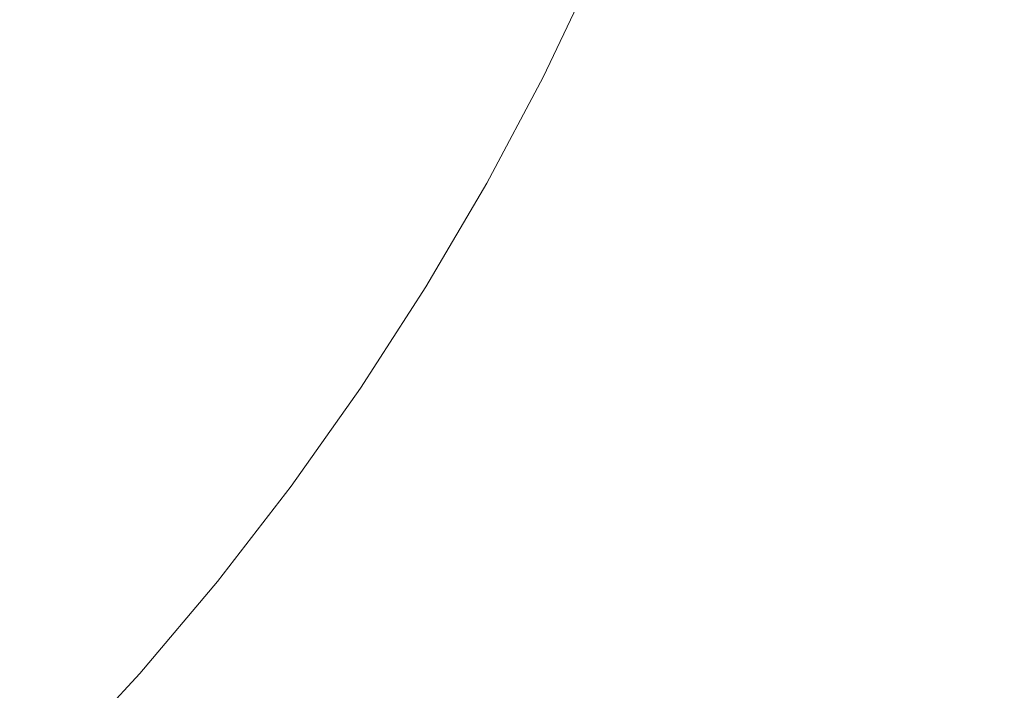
# Model space of a CAD drawing. Header units: centimetres. Extents: x -26 to 27.3, y -23.4 to -21.6.
# Tile 134 of 206: x 9.4218 to 9.526, y -23.0599 to -22.9889. Entities that reach past the tile are written whole.
import ezdxf

# ---------------------------------------------------------------- set-up
doc = ezdxf.new("R2010")
doc.units = ezdxf.units.CM
doc.header["$LTSCALE"] = 2.54
doc.layers.add('Lucido design-1', color=7, linetype='Continuous')

# ---------------------------------------------------------------- blocks, each defined once
blk = doc.blocks.new('Gruppo-4-1')
at = {"color": 7, "linetype": 'Continuous', "lineweight": 9}
blk.add_3dface([(-25.89065, -21.65989, -9.38199), (-25.89065, -23.25989, -9.38199), (27.20935, -23.25989, -9.38199), (27.20935, -21.65989, -9.38199)], dxfattribs=at)
for points, invisible_edges in [([(27.20935, -21.65989, -10.18199), (27.20935, -23.25989, -10.18199), (9.34441, -23.12777, -10.18199), (9.35566, -23.12179, -10.18199)], 10), ([(9.35566, -23.12179, -10.18199), (9.36665, -23.11535, -10.18199), (27.20935, -21.65989, -10.18199)], 10), ([(27.20935, -21.65989, -10.18199), (9.36665, -23.11535, -10.18199), (9.37735, -23.10844, -10.18199)], 9), ([(27.20935, -21.65989, -10.18199), (9.37735, -23.10844, -10.18199), (9.38774, -23.10109, -10.18199)], 9), ([(9.38774, -23.10109, -10.18199), (9.39782, -23.0933, -10.18199), (27.20935, -21.65989, -10.18199)], 10), ([(27.20935, -21.65989, -10.18199), (9.39782, -23.0933, -10.18199), (9.40756, -23.08509, -10.18199)], 9), ([(9.40756, -23.08509, -10.18199), (9.41693, -23.07647, -10.18199), (27.20935, -21.65989, -10.18199)], 10), ([(9.41693, -23.07647, -10.18199), (9.42594, -23.06747, -10.18199), (27.20935, -21.65989, -10.18199)], 10), ([(27.20935, -21.65989, -10.18199), (9.42594, -23.06747, -10.18199), (9.43455, -23.05809, -10.18199)], 9), ([(9.43455, -23.05809, -10.18199), (9.44276, -23.04835, -10.18199), (27.20935, -21.65989, -10.18199)], 10), ([(27.20935, -21.65989, -10.18199), (9.44276, -23.04835, -10.18199), (9.45055, -23.03828, -10.18199)], 9), ([(27.20935, -21.65989, -10.18199), (9.45055, -23.03828, -10.18199), (9.45791, -23.02788, -10.18199)], 9), ([(27.20935, -21.65989, -10.18199), (9.45791, -23.02788, -10.18199), (9.46481, -23.01718, -10.18199)], 9), ([(9.46481, -23.01718, -10.18199), (9.47126, -23.0062, -10.18199), (27.20935, -21.65989, -10.18199)], 10), ([(27.20935, -21.65989, -10.18199), (9.47126, -23.0062, -10.18199), (9.47723, -22.99495, -10.18199)], 9), ([(27.20935, -21.65989, -10.18199), (9.47723, -22.99495, -10.18199), (9.48272, -22.98346, -10.18199)], 9), ([(9.47123, -22.97827, -10.18119), (9.46597, -22.98927, -10.18119), (9.46232, -22.98743, -10.18059), (9.46751, -22.97658, -10.18059)], 15), ([(9.47498, -22.97996, -10.18163), (9.46965, -22.99113, -10.18163), (9.46597, -22.98927, -10.18119), (9.47123, -22.97827, -10.18119)], 15), ([(9.44806, -22.98024, -10.17651), (9.44274, -22.99027, -10.17651), (9.43937, -22.98838, -10.17508), (9.44461, -22.9785, -10.17508)], 15), ([(9.42651, -22.9812, -10.16785), (9.42116, -22.9903, -10.16785), (9.4182, -22.98848, -10.16568), (9.42347, -22.9795, -10.16568)], 15), ([(9.45156, -22.98201, -10.17777), (9.44616, -22.99218, -10.17777), (9.44274, -22.99027, -10.17651), (9.44806, -22.98024, -10.17651)], 15), ([(9.47875, -22.98166, -10.1819), (9.47334, -22.99299, -10.1819), (9.46965, -22.99113, -10.18163), (9.47498, -22.97996, -10.18163)], 15), ([(9.42962, -22.98294, -10.16988), (9.4242, -22.99217, -10.16988), (9.42116, -22.9903, -10.16785), (9.42651, -22.9812, -10.16785)], 15), ([(9.45511, -22.9838, -10.17887), (9.44963, -22.99412, -10.17887), (9.44616, -22.99218, -10.17777), (9.45156, -22.98201, -10.17777)], 15), ([(9.48272, -22.98346, -10.18199), (9.47723, -22.99495, -10.18199), (9.47334, -22.99299, -10.1819), (9.47875, -22.98166, -10.1819)], 14), ([(9.4328, -22.98471, -10.17177), (9.4273, -22.99408, -10.17177), (9.4242, -22.99217, -10.16988), (9.42962, -22.98294, -10.16988)], 15), ([(9.4587, -22.98561, -10.17981), (9.45314, -22.99608, -10.17981), (9.44963, -22.99412, -10.17887), (9.45511, -22.9838, -10.17887)], 15), ([(9.43605, -22.98653, -10.1735), (9.43047, -22.99604, -10.1735), (9.4273, -22.99408, -10.17177), (9.4328, -22.98471, -10.17177)], 15), ([(9.46232, -22.98743, -10.18059), (9.45668, -22.99805, -10.18059), (9.45314, -22.99608, -10.17981), (9.4587, -22.98561, -10.17981)], 15), ([(9.43937, -22.98838, -10.17508), (9.43371, -22.99803, -10.17508), (9.43047, -22.99604, -10.1735), (9.43605, -22.98653, -10.1735)], 15), ([(9.46597, -22.98927, -10.18119), (9.46025, -23.00005, -10.18119), (9.45668, -22.99805, -10.18059), (9.46232, -22.98743, -10.18059)], 15), ([(9.44274, -22.99027, -10.17651), (9.437, -23.00005, -10.17651), (9.43371, -22.99803, -10.17508), (9.43937, -22.98838, -10.17508)], 15), ([(9.46965, -22.99113, -10.18163), (9.46384, -23.00205, -10.18163), (9.46025, -23.00005, -10.18119), (9.46597, -22.98927, -10.18119)], 15), ([(9.4242, -22.99217, -10.16988), (9.41839, -23.00117, -10.16988), (9.41544, -22.99918, -10.16785), (9.42116, -22.9903, -10.16785)], 15), ([(9.44616, -22.99218, -10.17777), (9.44033, -23.00211, -10.17777), (9.437, -23.00005, -10.17651), (9.44274, -22.99027, -10.17651)], 15), ([(9.47334, -22.99299, -10.1819), (9.46745, -23.00407, -10.1819), (9.46384, -23.00205, -10.18163), (9.46965, -22.99113, -10.18163)], 15), ([(9.4273, -22.99408, -10.17177), (9.42141, -23.00321, -10.17177), (9.41839, -23.00117, -10.16988), (9.4242, -22.99217, -10.16988)], 15), ([(9.44963, -22.99412, -10.17887), (9.44372, -23.00419, -10.17887), (9.44033, -23.00211, -10.17777), (9.44616, -22.99218, -10.17777)], 15), ([(9.47723, -22.99495, -10.18199), (9.47126, -23.0062, -10.18199), (9.46745, -23.00407, -10.1819), (9.47334, -22.99299, -10.1819)], 14), ([(9.43047, -22.99604, -10.1735), (9.4245, -23.0053, -10.1735), (9.42141, -23.00321, -10.17177), (9.4273, -22.99408, -10.17177)], 15), ([(9.45314, -22.99608, -10.17981), (9.44714, -23.0063, -10.17981), (9.44372, -23.00419, -10.17887), (9.44963, -22.99412, -10.17887)], 15), ([(9.43371, -22.99803, -10.17508), (9.42764, -23.00743, -10.17508), (9.4245, -23.0053, -10.1735), (9.43047, -22.99604, -10.1735)], 15), ([(9.45668, -22.99805, -10.18059), (9.45059, -23.00843, -10.18059), (9.44714, -23.0063, -10.17981), (9.45314, -22.99608, -10.17981)], 15), ([(9.437, -23.00005, -10.17651), (9.43084, -23.00959, -10.17651), (9.42764, -23.00743, -10.17508), (9.43371, -22.99803, -10.17508)], 15), ([(9.46025, -23.00005, -10.18119), (9.45408, -23.01057, -10.18119), (9.45059, -23.00843, -10.18059), (9.45668, -22.99805, -10.18059)], 15), ([(9.44033, -23.00211, -10.17777), (9.43409, -23.01178, -10.17777), (9.43084, -23.00959, -10.17651), (9.437, -23.00005, -10.17651)], 15), ([(9.46384, -23.00205, -10.18163), (9.45758, -23.01273, -10.18163), (9.45408, -23.01057, -10.18119), (9.46025, -23.00005, -10.18119)], 15), ([(9.44372, -23.00419, -10.17887), (9.43738, -23.01401, -10.17887), (9.43409, -23.01178, -10.17777), (9.44033, -23.00211, -10.17777)], 15), ([(9.46745, -23.00407, -10.1819), (9.4611, -23.01489, -10.1819), (9.45758, -23.01273, -10.18163), (9.46384, -23.00205, -10.18163)], 15), ([(9.4245, -23.0053, -10.1735), (9.41813, -23.0143, -10.1735), (9.41514, -23.01208, -10.17177), (9.42141, -23.00321, -10.17177)], 15), ([(9.44714, -23.0063, -10.17981), (9.44071, -23.01626, -10.17981), (9.43738, -23.01401, -10.17887), (9.44372, -23.00419, -10.17887)], 15), ([(9.47126, -23.0062, -10.18199), (9.46481, -23.01718, -10.18199), (9.4611, -23.01489, -10.1819), (9.46745, -23.00407, -10.1819)], 14), ([(9.42764, -23.00743, -10.17508), (9.42118, -23.01656, -10.17508), (9.41813, -23.0143, -10.1735), (9.4245, -23.0053, -10.1735)], 15), ([(9.45059, -23.00843, -10.18059), (9.44407, -23.01853, -10.18059), (9.44071, -23.01626, -10.17981), (9.44714, -23.0063, -10.17981)], 15), ([(9.43084, -23.00959, -10.17651), (9.42429, -23.01885, -10.17651), (9.42118, -23.01656, -10.17508), (9.42764, -23.00743, -10.17508)], 15), ([(9.45408, -23.01057, -10.18119), (9.44746, -23.02082, -10.18119), (9.44407, -23.01853, -10.18059), (9.45059, -23.00843, -10.18059)], 15), ([(9.43409, -23.01178, -10.17777), (9.42744, -23.02119, -10.17777), (9.42429, -23.01885, -10.17651), (9.43084, -23.00959, -10.17651)], 15), ([(9.45758, -23.01273, -10.18163), (9.45087, -23.02312, -10.18163), (9.44746, -23.02082, -10.18119), (9.45408, -23.01057, -10.18119)], 15), ([(9.43738, -23.01401, -10.17887), (9.43064, -23.02355, -10.17887), (9.42744, -23.02119, -10.17777), (9.43409, -23.01178, -10.17777)], 15), ([(9.4611, -23.01489, -10.1819), (9.45429, -23.02544, -10.1819), (9.45087, -23.02312, -10.18163), (9.45758, -23.01273, -10.18163)], 15), ([(9.44071, -23.01626, -10.17981), (9.43387, -23.02594, -10.17981), (9.43064, -23.02355, -10.17887), (9.43738, -23.01401, -10.17887)], 15), ([(9.46481, -23.01718, -10.18199), (9.45791, -23.02788, -10.18199), (9.45429, -23.02544, -10.1819), (9.4611, -23.01489, -10.1819)], 14), ([(9.42429, -23.01885, -10.17651), (9.41735, -23.02783, -10.17651), (9.41434, -23.02541, -10.17508), (9.42118, -23.01656, -10.17508)], 15), ([(9.44407, -23.01853, -10.18059), (9.43713, -23.02835, -10.18059), (9.43387, -23.02594, -10.17981), (9.44071, -23.01626, -10.17981)], 15), ([(9.42744, -23.02119, -10.17777), (9.4204, -23.0303, -10.17777), (9.41735, -23.02783, -10.17651), (9.42429, -23.01885, -10.17651)], 15), ([(9.44746, -23.02082, -10.18119), (9.44042, -23.03078, -10.18119), (9.43713, -23.02835, -10.18059), (9.44407, -23.01853, -10.18059)], 15), ([(9.45087, -23.02312, -10.18163), (9.44372, -23.03323, -10.18163), (9.44042, -23.03078, -10.18119), (9.44746, -23.02082, -10.18119)], 15), ([(9.43064, -23.02355, -10.17887), (9.42349, -23.03279, -10.17887), (9.4204, -23.0303, -10.17777), (9.42744, -23.02119, -10.17777)], 15), ([(9.45429, -23.02544, -10.1819), (9.44705, -23.03569, -10.1819), (9.44372, -23.03323, -10.18163), (9.45087, -23.02312, -10.18163)], 15), ([(9.43387, -23.02594, -10.17981), (9.42662, -23.03532, -10.17981), (9.42349, -23.03279, -10.17887), (9.43064, -23.02355, -10.17887)], 15), ([(9.43713, -23.02835, -10.18059), (9.42977, -23.03787, -10.18059), (9.42662, -23.03532, -10.17981), (9.43387, -23.02594, -10.17981)], 15), ([(9.45791, -23.02788, -10.18199), (9.45055, -23.03828, -10.18199), (9.44705, -23.03569, -10.1819), (9.45429, -23.02544, -10.1819)], 14), ([(9.44042, -23.03078, -10.18119), (9.43296, -23.04043, -10.18119), (9.42977, -23.03787, -10.18059), (9.43713, -23.02835, -10.18059)], 15), ([(9.42349, -23.03279, -10.17887), (9.41596, -23.04172, -10.17887), (9.41298, -23.0391, -10.17777), (9.4204, -23.0303, -10.17777)], 15), ([(9.44372, -23.03323, -10.18163), (9.43616, -23.04302, -10.18163), (9.43296, -23.04043, -10.18119), (9.44042, -23.03078, -10.18119)], 15), ([(9.42662, -23.03532, -10.17981), (9.41898, -23.04438, -10.17981), (9.41596, -23.04172, -10.17887), (9.42349, -23.03279, -10.17887)], 15), ([(9.44705, -23.03569, -10.1819), (9.43937, -23.04562, -10.1819), (9.43616, -23.04302, -10.18163), (9.44372, -23.03323, -10.18163)], 15), ([(9.42977, -23.03787, -10.18059), (9.42202, -23.04706, -10.18059), (9.41898, -23.04438, -10.17981), (9.42662, -23.03532, -10.17981)], 15), ([(9.45055, -23.03828, -10.18199), (9.44276, -23.04835, -10.18199), (9.43937, -23.04562, -10.1819), (9.44705, -23.03569, -10.1819)], 14), ([(9.43296, -23.04043, -10.18119), (9.42509, -23.04976, -10.18119), (9.42202, -23.04706, -10.18059), (9.42977, -23.03787, -10.18059)], 15), ([(9.43616, -23.04302, -10.18163), (9.42818, -23.05248, -10.18163), (9.42509, -23.04976, -10.18119), (9.43296, -23.04043, -10.18119)], 15), ([(9.43937, -23.04562, -10.1819), (9.43128, -23.05521, -10.1819), (9.42818, -23.05248, -10.18163), (9.43616, -23.04302, -10.18163)], 15), ([(9.42202, -23.04706, -10.18059), (9.41389, -23.05592, -10.18059), (9.41096, -23.05311, -10.17981), (9.41898, -23.04438, -10.17981)], 15), ([(9.44276, -23.04835, -10.18199), (9.43455, -23.05809, -10.18199), (9.43128, -23.05521, -10.1819), (9.43937, -23.04562, -10.1819)], 14), ([(9.42509, -23.04976, -10.18119), (9.41684, -23.05875, -10.18119), (9.41389, -23.05592, -10.18059), (9.42202, -23.04706, -10.18059)], 15), ([(9.42818, -23.05248, -10.18163), (9.41981, -23.06159, -10.18163), (9.41684, -23.05875, -10.18119), (9.42509, -23.04976, -10.18119)], 15), ([(9.43128, -23.05521, -10.1819), (9.42279, -23.06445, -10.1819), (9.41981, -23.06159, -10.18163), (9.42818, -23.05248, -10.18163)], 15), ([(9.43455, -23.05809, -10.18199), (9.42594, -23.06747, -10.18199), (9.42279, -23.06445, -10.1819), (9.43128, -23.05521, -10.1819)], 14)]:
    blk.add_3dface(points, dxfattribs=dict(at, invisible_edges=invisible_edges))

msp = doc.modelspace()

# ---------------------------------------------------------------- block references
at = {"layer": 'Lucido design-1', "color": 7}
msp.add_blockref('Gruppo-4-1', (0, 0), dxfattribs=at)

doc.saveas('drawing.dxf')
